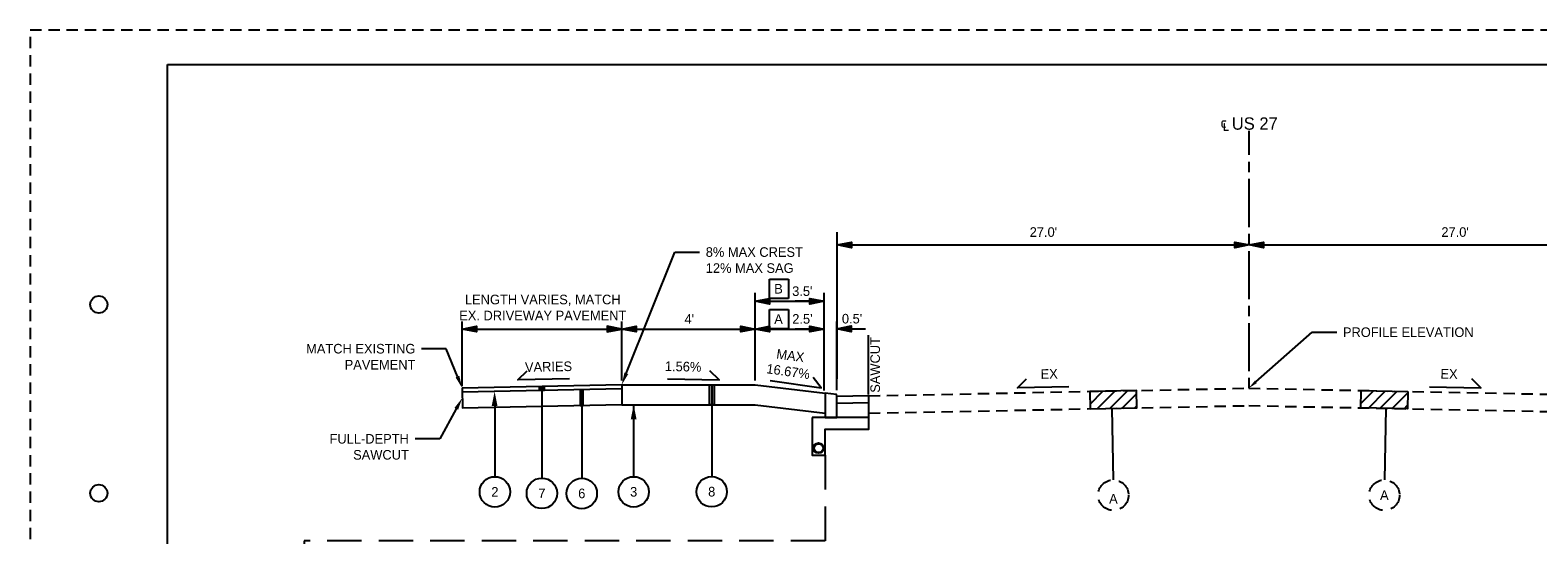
# Paper-space layout '113851GY003' of a CAD drawing. Header units: feet. Extents: x 0 to 34, y 0 to 22.
# Tile 2 of 3: x 0 to 22, y 14.6 to 22. Entities that reach past the tile are written whole.
import ezdxf
from ezdxf import colors
from ezdxf.entities.mleader import LeaderData, LeaderLine
from ezdxf.enums import TextEntityAlignment as Align
from ezdxf.math import Vec2, Vec3

# ---------------------------------------------------------------- set-up
doc = ezdxf.new("R2010")
doc.units = ezdxf.units.FT
doc.header["$MEASUREMENT"] = 0
for name, pattern in [('CL', [2, 0.3, -0.15, 1.4, -0.15]), ('DASHED', [0.75, 0.5, -0.25]), ('DASHED2', [0.375, 0.25, -0.125]), ('OhDOT_USTN3', [0.22, 0.165, -0.055])]:
    doc.linetypes.add(name, pattern=pattern)
for name, color, linetype in [('C-ANNO-TEXT', 7, 'Continuous'), ('SH_Border', 7, 'Continuous'), ('SH_Cut_Line', 7, 'OhDOT_USTN3'), ('SH_Data', 7, 'Continuous'), ('SH_Text', 7, 'Continuous'), ('TX_P_1', 7, 'Continuous'), ('TX_P_20', 7, 'Continuous'), ('TX_X_1', 7, 'Continuous'), ('XS_X_Pavt', 133, 'OhDOT_USTN3')]:
    doc.layers.add(name, color=color, linetype=linetype)
doc.styles.add('Font 70-Main Title', font='txt', dxfattribs={"width": 1.15, "height": 0.25})
doc.styles.add('Slanted-Normal', font='font31.shx', dxfattribs={"height": 0.14})
doc.styles.add('Straight-Normal', font='font30.shx', dxfattribs={"height": 0.14})
doc.styles.add('Straight-Sub Title', font='font30.shx', dxfattribs={"height": 0.17})

# ---------------------------------------------------------------- blocks, each defined once
blk = doc.blocks.new('BLKWO')
at = {"layer": 'SH_Border', "color": 7, "linetype": 'Continuous', "flags": 128}
blk.add_lwpolyline([(2, 21.5), (33.5, 21.5), (33.5, 0.5), (2, 0.5), (2, 21.5)], close=True, dxfattribs=at)
at = {"layer": 'SH_Border', "color": 7, "linetype": 'Continuous'}
for centre in [(1, 18), (1, 15.25)]:
    blk.add_circle(centre, 0.125, dxfattribs=at)
at = {"layer": 'SH_Cut_Line', "color": 7, "linetype": 'OhDOT_USTN3', "flags": 128}
blk.add_lwpolyline([(0, 0), (34, 0), (34, 22), (0, 22), (0, 0)], close=True, dxfattribs=at)
at = {"layer": 'SH_Data', "style": 'Straight-Normal'}
for tag, p in [('CALCULATED', (32.989, 21.02)), ('CHECKED', (33.489, 21.02))]:
    blk.add_attdef(tag, text='', height=0.14, rotation=90, dxfattribs=at).set_placement(p, align=Align.BOTTOM_CENTER)
at = {"layer": 'SH_Data', "style": 'Font 70-Main Title', "width": 1.15}
for tag, p in [('TITLEAREA2M', (33, 13.292)), ('TITLEAREA1', (33, 3.792))]:
    blk.add_attdef(tag, text='', height=0.25, rotation=90, dxfattribs=at).set_placement(p, align=Align.MIDDLE_CENTER)
at = {"layer": 'SH_Data', "style": 'Straight-Sub Title'}
for tag, p in [('SHEETNO', (33.02, 1.003)), ('SHEETTOTAL', (33.02, 0.663))]:
    blk.add_attdef(tag, text='', height=0.17, dxfattribs=at).set_placement(p, align=Align.BOTTOM_CENTER)

psp = doc.layouts.new('113851GY003')

# ---------------------------------------------------------------- hatches: boundary and pattern name
h = psp.add_hatch(color=256)
h.dxf.hatch_style = 1
h.paths.add_polyline_path([(11.75341, 18.86841), (11.96341, 18.91041), (11.96341, 18.82641)])
h = psp.add_hatch(color=256)
h.dxf.hatch_style = 1
h.paths.add_polyline_path([(17.75341, 18.86841), (17.54341, 18.82641), (17.54341, 18.91041)])
h = psp.add_hatch(color=256)
h.dxf.hatch_style = 1
h.paths.add_polyline_path([(17.75341, 18.86841), (17.96341, 18.91041), (17.96341, 18.82641)])
h = psp.add_hatch(color=256)
h.dxf.hatch_style = 1
h.paths.add_polyline_path([(10.55884, 18.04755), (10.76884, 18.08955), (10.76884, 18.00555)])
h = psp.add_hatch(color=256)
h.dxf.hatch_style = 1
h.paths.add_polyline_path([(10.55884, 18.04752), (10.76884, 18.08952), (10.76884, 18.00552)])
h = psp.add_hatch(color=256)
h.dxf.hatch_style = 1
h.paths.add_polyline_path([(11.56343, 18.04755), (11.35343, 18.00555), (11.35343, 18.08955)])
h = psp.add_hatch(color=256)
h.dxf.hatch_style = 1
h.paths.add_polyline_path([(11.56343, 18.04755), (11.35343, 18.00555), (11.35343, 18.08955)])
h = psp.add_hatch(color=256)
h.dxf.hatch_style = 1
h.paths.add_polyline_path([(11.56343, 18.04753), (11.35343, 18.00553), (11.35343, 18.08953)])
h = psp.add_hatch(color=256)
h.dxf.hatch_style = 1
h.paths.add_polyline_path([(11.56343, 18.04753), (11.35343, 18.00553), (11.35343, 18.08953)])
h = psp.add_hatch(color=256)
h.dxf.hatch_style = 1
h.paths.add_polyline_path([(6.29037, 17.64317), (6.50037, 17.68517), (6.50037, 17.60117)])
h = psp.add_hatch(color=256)
h.dxf.hatch_style = 1
h.paths.add_polyline_path([(8.61583, 17.64317), (8.40583, 17.68517), (8.40583, 17.60117)])
h = psp.add_hatch(color=256)
h.dxf.hatch_style = 1
h.paths.add_polyline_path([(8.61583, 17.64317), (8.82583, 17.68517), (8.82583, 17.60117)])
h = psp.add_hatch(color=256)
h.dxf.hatch_style = 1
h.paths.add_polyline_path([(10.55884, 17.64317), (10.34884, 17.60117), (10.34884, 17.68517)])
h = psp.add_hatch(color=256)
h.dxf.hatch_style = 1
h.paths.add_polyline_path([(10.55884, 17.64317), (10.76884, 17.68517), (10.76884, 17.60117)])
h = psp.add_hatch(color=256)
h.dxf.hatch_style = 1
h.paths.add_polyline_path([(10.55884, 17.64315), (10.76884, 17.68515), (10.76884, 17.60115)])
h = psp.add_hatch(color=256)
h.dxf.hatch_style = 1
h.paths.add_polyline_path([(11.56343, 17.64317), (11.35343, 17.60117), (11.35343, 17.68517)])
h = psp.add_hatch(color=256)
h.dxf.hatch_style = 1
h.paths.add_polyline_path([(11.56343, 17.64317), (11.35343, 17.60117), (11.35343, 17.68517)])
h = psp.add_hatch(color=256)
h.dxf.hatch_style = 1
h.paths.add_polyline_path([(11.56343, 17.64315), (11.35343, 17.60115), (11.35343, 17.68515)])
h = psp.add_hatch(color=256)
h.dxf.hatch_style = 1
h.paths.add_polyline_path([(11.56343, 17.64315), (11.35343, 17.60115), (11.35343, 17.68515)])
h = psp.add_hatch(color=256)
h.dxf.hatch_style = 1
h.paths.add_polyline_path([(11.74727, 17.64636), (11.95727, 17.68836), (11.95727, 17.60436)])
h = psp.add_hatch(color=256)
h.dxf.hatch_style = 1
h.paths.add_polyline_path([(11.74727, 17.64315), (11.95727, 17.68515), (11.95727, 17.60115)])
for points in [[(7.4869, 16.80663), (7.4193, 16.80663), (7.4193, 16.74663), (7.4869, 16.74663)], [(9.96007, 16.82987), (9.89247, 16.82987), (9.89247, 16.53846), (9.96007, 16.53846)]]:
    psp.add_hatch(color=256).paths.add_polyline_path(points)
at = {"layer": 'C-ANNO-TEXT'}
h = psp.add_hatch(color=256, dxfattribs=at)
h.dxf.hatch_style = 1
h.paths.add_polyline_path([(6.72261, 16.52283), (6.76461, 16.73283), (6.80661, 16.52283)])
h = psp.add_hatch(color=256, dxfattribs=at)
h.dxf.hatch_style = 1
h.paths.add_polyline_path([(8.74764, 16.32846), (8.78964, 16.53846), (8.83164, 16.32846)])
at = {"layer": 'TX_X_1'}
h = psp.add_hatch(dxfattribs=at)
h.set_pattern_fill('HATCH', color=256, scale=0.015, style=0, pattern_type=2)
h.set_pattern_definition([(45, (16.0984, 15.79762), (-0.088385, 0.088385), [])])
h.paths.add_polyline_path([(15.43287, 16.7339), (15.43794, 16.48032), (16.11869, 16.49394), (16.11362, 16.74751)])
h = psp.add_hatch(dxfattribs=at)
h.set_pattern_fill('HATCH', color=256, scale=0.015, style=0, pattern_type=2)
h.set_pattern_definition([(45, (7.83606, 15.79779), (-0.0883848, 0.0883848), [])])
h.paths.add_polyline_path([(20.06574, 16.73381), (20.06067, 16.4805), (19.37992, 16.49411), (19.38499, 16.74743)])

# ---------------------------------------------------------------- linework, layer by layer
at = {"layer": 'C-ANNO-TEXT', "linetype": 'Continuous'}
for p, q in [((11.75341, 17.06863), (11.75341, 19.05591)), ((11.75341, 16.91863), (11.75341, 19.05591)), ((11.97181, 18.86841), (17.54341, 18.86841)), ((17.96341, 18.86841), (23.54341, 18.86841)), ((11.35343, 18.04755), (11.14343, 18.04755)), ((11.56343, 16.74769), (11.56343, 18.17255)), ((6.29037, 16.81033), (6.29037, 17.75063)), ((8.61583, 17.64317), (10.55884, 17.64317)), ((11.35343, 17.64317), (11.14343, 17.64317)), ((11.74727, 16.75153), (11.74727, 17.75063)), ((11.95727, 17.64636), (12.16727, 17.64636))]:
    psp.add_line(p, q, dxfattribs=at)
at = {"layer": 'C-ANNO-TEXT'}
for p, q in [((11.57743, 16.59769), (11.57743, 16.46203)), ((12.21348, 16.35134), (11.71832, 16.35134))]:
    psp.add_line(p, q, dxfattribs=at)
for radius in [0.075, 0.065]:
    psp.add_circle((11.48368, 15.90709), radius, dxfattribs=at)
at = {"layer": 'C-ANNO-TEXT', "extrusion": (0, 0, -1)}
psp.add_solid([(-8.01103, 16.52684), (-8.05628, 16.52684), (-8.01126, 16.75827), (-8.05651, 16.75827)], dxfattribs=at)
at = {"layer": 'SH_Text', "linetype": 'CL', "ltscale": 0.5}
psp.add_lwpolyline([(17.75341, 16.78031), (17.75341, 20.53031)], dxfattribs=at)
at = {"layer": 'TX_P_1'}
for p, q in [((7.4531, 16.74663), (7.4531, 15.4698)), ((9.92627, 16.82987), (9.92625, 15.49303)), ((6.7685, 16.53846), (6.7685, 15.49095)), ((8.03389, 16.51521), (8.03389, 15.46769)), ((8.78964, 16.53846), (8.78964, 15.49095))]:
    psp.add_line(p, q, dxfattribs=at)
for centre in [(6.7685, 15.26945), (7.4531, 15.2483), (8.03389, 15.24619), (8.78964, 15.26945), (9.92625, 15.27153)]:
    psp.add_circle(centre, 0.2215, dxfattribs=at)
at = {"layer": 'TX_P_20'}
for points in [[(2, 21.5), (32.5, 21.5)], [(11.75341, 18.86841), (11.96341, 18.91041), (11.96341, 18.82641), (11.75341, 18.86841)], [(17.75341, 18.86841), (17.54341, 18.82641), (17.54341, 18.91041), (17.75341, 18.86841)], [(17.75341, 18.86841), (17.96341, 18.91041), (17.96341, 18.82641), (17.75341, 18.86841)], [(10.55884, 16.89226), (10.55884, 18.17255)], [(10.55884, 18.04755), (10.76884, 18.08955), (10.76884, 18.00555), (10.55884, 18.04755)], [(10.76884, 18.04755), (11.35343, 18.04755)], [(11.56343, 18.04755), (11.35343, 18.00555), (11.35343, 18.08955), (11.56343, 18.04755)], [(11.56343, 18.04755), (11.35343, 18.00555), (11.35343, 18.08955), (11.56343, 18.04755)], [(11.56343, 18.04753), (11.35343, 18.00553), (11.35343, 18.08953), (11.56343, 18.04753)], [(6.29037, 17.64317), (6.50037, 17.68517), (6.50037, 17.60117), (6.29037, 17.64317)], [(6.50037, 17.64317), (8.40583, 17.64317)], [(8.61583, 17.64317), (8.40583, 17.68517), (8.40583, 17.60117), (8.61583, 17.64317)], [(8.61583, 16.89226), (8.61583, 17.75063)], [(8.61583, 17.64317), (8.82583, 17.68517), (8.82583, 17.60117), (8.61583, 17.64317)], [(10.55884, 17.64317), (10.34884, 17.60117), (10.34884, 17.68517), (10.55884, 17.64317)], [(10.55884, 17.64317), (10.76884, 17.68517), (10.76884, 17.60117), (10.55884, 17.64317)], [(10.76884, 17.64317), (11.35343, 17.64317)], [(11.56343, 17.64317), (11.35343, 17.60117), (11.35343, 17.68517), (11.56343, 17.64317)], [(11.56343, 17.64317), (11.35343, 17.60117), (11.35343, 17.68517), (11.56343, 17.64317)], [(11.56343, 17.64315), (11.35343, 17.60115), (11.35343, 17.68515), (11.56343, 17.64315)], [(11.74727, 17.64636), (11.95727, 17.68836), (11.95727, 17.60436), (11.74727, 17.64636)], [(12.20839, 16.69028), (12.20839, 17.55528)], [(7.85438, 16.91619), (7.10453, 16.90119), (7.23711, 17.03377)], [(9.28364, 16.91619), (10.03349, 16.9012), (9.90091, 17.03378)], [(10.77694, 16.89206), (11.51962, 16.78752), (11.40384, 16.93501)], [(15.12859, 16.7996), (14.37874, 16.7846), (14.51132, 16.91718)], [(20.37824, 16.7996), (21.12809, 16.7846), (20.9955, 16.91718)], [(8.61583, 16.82993), (6.29037, 16.78333)], [(6.29037, 16.78333), (6.29621, 16.49202)], [(8.61583, 16.76993), (6.29037, 16.72333)], [(8.61583, 16.82989), (8.61583, 16.53846)], [(11.74896, 16.66006), (11.74273, 16.68732), (11.57743, 16.71024)], [(8.61583, 16.53851), (6.29037, 16.49191)], [(12.21348, 16.66951), (11.74728, 16.66002)], [(12.21552, 16.56953), (11.74931, 16.56004)], [(12.21348, 16.35134), (12.21348, 16.66951)]]:
    psp.add_lwpolyline(points, dxfattribs=at)
at = {"layer": 'TX_P_20', "flags": 128}
for points in [[(7.4193, 16.80663), (7.4869, 16.80663), (7.4869, 16.74663), (7.4193, 16.74663)], [(8.01103, 16.52684), (8.05628, 16.52684), (8.05651, 16.75827), (8.01126, 16.75827)], [(9.89247, 16.82987), (9.96007, 16.82987), (9.96007, 16.53846), (9.89247, 16.53846)], [(11.38993, 16.35134), (11.38994, 15.8065), (11.57744, 15.8065), (11.57743, 16.1815), (12.21348, 16.1815), (12.21348, 16.35134)]]:
    psp.add_lwpolyline(points, close=True, dxfattribs=at)
for points in [[(8.61583, 16.82993), (10.55884, 16.82989)], [(8.61583, 16.82989), (10.55884, 16.82989), (11.57743, 16.71024)], [(11.57743, 16.71024), (11.57743, 16.35134), (11.74728, 16.35134), (11.74728, 16.66002)], [(8.61583, 16.53846), (10.55884, 16.53846), (11.57743, 16.41882)]]:
    psp.add_lwpolyline(points, dxfattribs=at)
at = {"layer": 'TX_P_20', "linetype": 'DASHED'}
psp.add_lwpolyline([(11.57744, 15.8065), (11.57744, 14.5565), (3.99142, 14.5565), (3.99142, 11.39596)], dxfattribs=at)
at = {"layer": 'TX_X_1'}
for p, q in [((15.75485, 16.48666), (15.77574, 15.44295)), ((19.74376, 16.48683), (19.72288, 15.44312))]:
    psp.add_line(p, q, dxfattribs=at)
at = {"layer": 'TX_X_1', "flags": 128}
for points in [[(15.43287, 16.7339), (15.43794, 16.48032), (16.11869, 16.49394), (16.11362, 16.74751)], [(20.06574, 16.73381), (20.06067, 16.4805), (19.37992, 16.49411), (19.38499, 16.74743)]]:
    psp.add_lwpolyline(points, close=True, dxfattribs=at)
at = {"layer": 'TX_X_1', "linetype": 'DASHED2'}
for centre in [(15.77574, 15.22144), (19.72288, 15.22161)]:
    psp.add_circle(centre, 0.2215, dxfattribs=at)
at = {"layer": 'XS_X_Pavt'}
for points in [[(12.21348, 16.66951), (17.74727, 16.78019), (23.28106, 16.66949)], [(12.21552, 16.41605), (17.74931, 16.5268), (23.2831, 16.41778)]]:
    psp.add_lwpolyline(points, dxfattribs=at)

# ---------------------------------------------------------------- block references
at = {"layer": 'C-ANNO-TEXT'}
psp.add_blockref('BLKWO', (0, 0), dxfattribs=at)

# ---------------------------------------------------------------- texts
at = {"layer": 'C-ANNO-TEXT', "char_height": 0.14, "attachment_point": 5, "style": 'Straight-Normal'}
for insert in [(14.75761, 19.05591), (20.75341, 19.05591)]:
    psp.add_mtext("\\A1;27.0'", dxfattribs=dict(at, insert=insert))
for s, insert, rotation in [("\\A1;3.5'", (11.24641, 18.19425), 0.000202), ('\\A1;LENGTH VARIES, MATCH \\PEX. DRIVEWAY PAVEMENT', (7.46627, 17.95688), 0.000202), ("\\A1;4'", (9.60051, 17.78988), 0.000202), ("\\A1;2.5'", (11.24764, 17.78988), 0.000202), ("\\A1;0.5'", (11.97045, 17.79306), 0.000202), ('\\A1;MAX\\P16.67%', (11.05626, 17.13992), 352.12729), ('\\A1;SAWCUT', (12.30805, 17.1203), 90)]:
    psp.add_mtext(s, dxfattribs=dict(at, insert=insert, rotation=rotation))
at = {"layer": 'C-ANNO-TEXT', "char_height": 0.14, "style": 'Straight-Normal'}
for s, insert, attachment_point, rotation in [('VARIES', (7.89162, 17.1714), 3, 1.145965), ('1.56%', (9.24641, 17.17141), 1, 358.854439), ('EX', (14.96494, 17.06162), 3, 1.145763), ('EX', (20.54188, 17.06162), 1, 358.854237)]:
    psp.add_mtext_dynamic_manual_height_columns(s, width=0.3354416, gutter_width=1.5, heights=[0], dxfattribs=dict(at, insert=insert, attachment_point=attachment_point, rotation=rotation))
at = {"layer": 'SH_Data', "char_height": 0.1407, "attachment_point": 5, "style": 'Slanted-Normal'}
for s, width, insert in [('2', 0.1407, (6.7685, 15.26945)), ('7', 0.1066232, (7.4531, 15.2483)), ('6', 0.1407, (8.03389, 15.24619)), ('3', 0.1407, (8.78964, 15.26945)), ('A', 0.3393254, (15.77682, 15.1682)), ('A', 0.3393254, (19.72288, 15.22161))]:
    psp.add_mtext_dynamic_manual_height_columns(s, width=width, gutter_width=1.005, heights=[0], dxfattribs=dict(at, insert=insert))
at = {"layer": 'SH_Data', "insert": (9.92625, 15.27153), "char_height": 0.1407, "attachment_point": 5, "rotation": 0.000202, "style": 'Slanted-Normal'}
psp.add_mtext_dynamic_manual_height_columns('8', width=0.1066232, gutter_width=1.005, heights=[0], dxfattribs=at)
at = {"layer": 'SH_Text', "insert": (17.75341, 20.53031), "char_height": 0.18, "attachment_point": 8, "style": 'Slanted-Normal'}
psp.add_mtext('℄ US 27', dxfattribs=at)
at = {"layer": 'TX_P_20', "char_height": 0.14, "attachment_point": 1, "style": 'Slanted-Normal', "bg_fill": 16}
for s, insert in [('B', (10.83692, 18.30002)), ('A', (10.83692, 17.8571))]:
    psp.add_mtext_dynamic_manual_height_columns(s, width=0.14, gutter_width=0.7, heights=[0], dxfattribs=dict(at, insert=insert))

# ---------------------------------------------------------------- leaders
ml = psp.add_multileader_mtext('Standard')
ml.set_content('8% MAX CREST\\P12% MAX SAG', color=256, style='Slanted-Normal')
ml.set_leader_properties()
ml.build(insert=Vec2(0, 0))
ml.multileader.update_dxf_attribs({"text_right_attachment_type": 6, "dogleg_length": 0.36, "arrow_head_size": 0.18})
ctx = ml.context
ctx.base_point, ctx.char_height, ctx.arrow_head_size, ctx.landing_gap_size, ctx.plane_origin = Vec3(9.74987, 18.76515), 0.14, 0.18, 0.09, Vec3(8.61583, 16.82993)
ctx.right_attachment = 6
notes = []
notes.append((ctx, [(0, (1, 1, 0), (9.38987, 18.76515), (1, 0), 0.36, [(0, [(8.61583, 16.82993)], 0, [])])]))
ctx.mtext.insert, ctx.mtext.flow_direction = Vec3(9.83987, 18.83515), 5
ml = psp.add_multileader_mtext('Standard')
ml.set_content('PROFILE ELEVATION', color=256, style='Slanted-Normal')
ml.set_leader_properties()
ml.build(insert=Vec2(0, 0))
ml.multileader.update_dxf_attribs({"text_right_attachment_type": 6, "dogleg_length": 0.36, "arrow_head_size": 0.14})
ctx = ml.context
ctx.base_point, ctx.char_height, ctx.arrow_head_size, ctx.landing_gap_size, ctx.plane_origin = Vec3(19.02978, 17.59705), 0.14, 0.14, 0.09, Vec3(17.74727, 16.78019)
ctx.right_attachment = 6
notes.append((ctx, [(0, (1, 1, 0), (18.66978, 17.59705), (1, 0), 0.36, [(0, [(17.74727, 16.78019)], 0, [])])]))
ctx.mtext.insert, ctx.mtext.flow_direction = Vec3(19.11978, 17.66705), 5
ml = psp.add_multileader_mtext('Standard')
ml.set_content('MATCH EXISTING \\PPAVEMENT', color=256, style='Slanted-Normal')
ml.set_leader_properties()
ml.build(insert=Vec2(0, 0))
ml.multileader.update_dxf_attribs({"dogleg_length": 0.36, "arrow_head_size": 0.18})
ctx = ml.context
ctx.base_point, ctx.char_height, ctx.arrow_head_size, ctx.landing_gap_size, ctx.plane_origin = Vec3(3.81421, 17.35666), 0.14, 0.18, 0.09, Vec3(6.29037, 16.78333)
ctx.text_align_type = 2
notes.append((ctx, [(0, (1, 1, 0), (6.06088, 17.35666), (-1, 0), 0.36, [(0, [(6.29037, 16.78333)], 0, [])])]))
ctx.mtext.insert, ctx.mtext.alignment, ctx.mtext.flow_direction = Vec3(5.61088, 17.42666), 3, 5
ml = psp.add_multileader_mtext('Standard')
ml.set_content('FULL-DEPTH \\PSAWCUT', color=256, style='Slanted-Normal')
ml.set_leader_properties()
ml.build(insert=Vec2(0, 0))
ml.multileader.update_dxf_attribs({"dogleg_length": 0.36, "arrow_head_size": 0.18})
ctx = ml.context
ctx.base_point, ctx.char_height, ctx.arrow_head_size, ctx.landing_gap_size, ctx.plane_origin = Vec3(4.13858, 16.04304), 0.14, 0.18, 0.09, Vec3(6.29329, 16.63767)
ctx.text_align_type = 2
notes.append((ctx, [(0, (1, 1, 0), (5.96525, 16.04304), (-1, 0), 0.36, [(0, [(6.29329, 16.63767)], 0, [])])]))
ctx.mtext.insert, ctx.mtext.alignment, ctx.mtext.flow_direction = Vec3(5.51525, 16.11304), 3, 5
for ctx, leaders in notes:
    for number, flags, end, landing, length, lines in leaders:
        leader = LeaderData()
        leader.index, (leader.has_last_leader_line, leader.has_dogleg_vector, leader.attachment_direction) = number, flags
        leader.last_leader_point, leader.dogleg_vector, leader.dogleg_length = Vec3(end), Vec3(landing), length
        for number, points, colour, breaks in lines:
            line = LeaderLine()
            line.index, line.vertices, line.color, line.breaks = number, Vec3.list(points), colors.encode_raw_color(colour), breaks
            leader.lines.append(line)
        ctx.leaders.append(leader)

doc.saveas('drawing.dxf')
